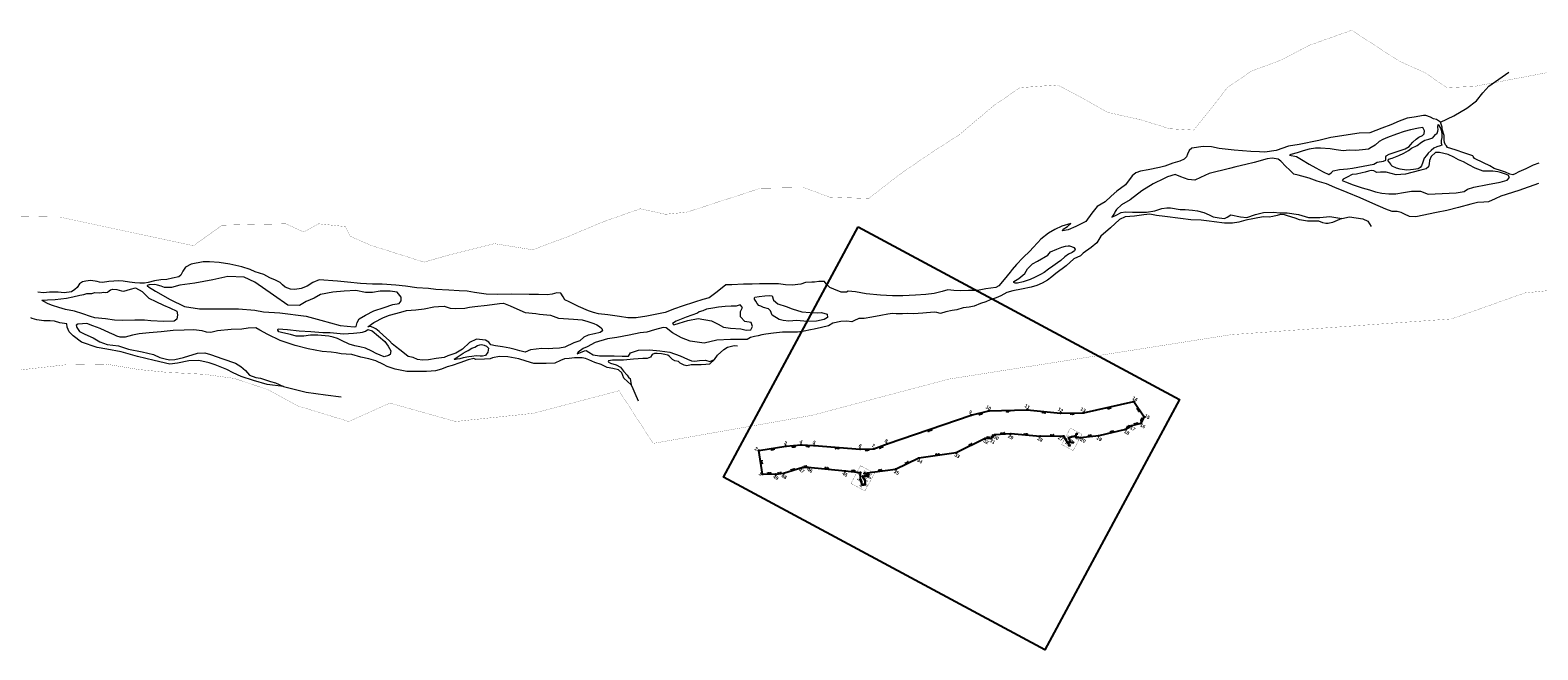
# Model space of a CAD drawing. Header units: metres. Extents: x 347609 to 404409, y 8547781 to 8605413.
# Tile 2 of 37: x 352336 to 354540, y 8548132 to 8549038. Entities that reach past the tile are written whole.
import ezdxf
from ezdxf.enums import TextEntityAlignment as Align

# ---------------------------------------------------------------- set-up
doc = ezdxf.new("R2010")
doc.units = ezdxf.units.M
doc.linetypes.add('HIDDEN', pattern=[0.375, 0.25, -0.125])
doc.layers.add('01. RIO', color=7, linetype='Continuous', lineweight=5, true_color=0x2776bb)
doc.layers.add('02. FAJA MARGINAL', color=5, linetype='Continuous', lineweight=0)
for name, color, linetype in [('DISTANCIA', 7, 'Continuous'), ('T-TEXTO COORD', 7, 'Continuous'), ('VERTICES', 244, 'Continuous'), ('VISTAS', 6, 'Continuous')]:
    doc.layers.add(name, color=color, linetype=linetype)
doc.layers.add('LIMITES CONSTRUCTIVO 2', color=40, linetype='Continuous', true_color=0xffbf00)
doc.layers.add('LIMITES CONTRUCTIVO', color=40, linetype='Continuous', true_color=0xffbf00)
doc.styles.add('ROMANS', font='romans.shx')
doc.styles.add('VERTICES', font='sanssb__.ttf')

# ---------------------------------------------------------------- blocks, each defined once
blk = doc.blocks.new('REIORORI')
at = {"layer": '01. RIO', "color": 152, "lineweight": 15, "true_color": 0x2776bb, "flags": 128}
for points in [[(354541.4, 8548843.7), (354533.1, 8548840.6), (354522.4, 8548835.3), (354512.1, 8548830.9), (354506.7, 8548828.3), (354503.6, 8548826.7), (354499.1, 8548827.4), (354492.6, 8548830.4), (354486.9, 8548832.5), (354476.1, 8548835.9), (354469.7, 8548839.6), (354460.5, 8548844.4), (354447.4, 8548850.4), (354445.3, 8548853.4), (354444.8, 8548854.3), (354442.1, 8548855.4), (354433.3, 8548858.2), (354419.3, 8548863.2), (354408.1, 8548866.7), (354406.3, 8548868.8), (354404.9, 8548870.6), (354403.5, 8548874), (354403.3, 8548877.3), (354402.9, 8548884.1), (354400.4, 8548893.5), (354400, 8548896.5), (354397.7, 8548903.5), (354391.8, 8548907.4), (354387.4, 8548908.6), (354382.9, 8548911.1), (354376.3, 8548913.3), (354373, 8548913.4), (354359.1, 8548911), (354348.8, 8548909.6), (354337.4, 8548905.1), (354325.2, 8548899.9), (354312.1, 8548894.6), (354294.5, 8548888.2), (354278.9, 8548887.4), (354237.4, 8548881.3), (354220, 8548876.7), (354191, 8548871), (354175.4, 8548868.4), (354157.4, 8548862), (354140.9, 8548859.8), (354133.3, 8548860), (354120.5, 8548860.6), (354095.9, 8548862.6), (354074.3, 8548865.3), (354062.8, 8548867.4), (354050.7, 8548868.2), (354034.2, 8548865.8), (354030.5, 8548862.3), (354028.1, 8548856.8), (354026.5, 8548852.9), (354023.2, 8548849.5), (354016.9, 8548846.4), (354006.5, 8548843.7), (353994.6, 8548839.5), (353987.1, 8548837.3), (353970.6, 8548833.8), (353959.1, 8548831.8), (353952.6, 8548829.4), (353946.9, 8548825), (353937.3, 8548812), (353924.5, 8548802.6), (353916.5, 8548795.4), (353907.7, 8548787.1), (353896, 8548780.3), (353888.2, 8548770.4), (353879.1, 8548758.5), (353864.8, 8548751.2), (353853.6, 8548746.3), (353845.1, 8548744.7), (353846.2, 8548747), (353852.6, 8548750.9), (353857.3, 8548755.6)], [(354397.7, 8548903.5), (354417.1, 8548913), (354436.3, 8548924.3), (354450.4, 8548935), (354459.8, 8548946.3), (354468.3, 8548956.1), (354497.8, 8548976.8)], [(354541, 8548813.9), (354512, 8548803.7), (354485.9, 8548795.2), (354477.6, 8548791.5), (354467.7, 8548787), (354460.9, 8548786.5), (354451.7, 8548786.3), (354442, 8548783.9), (354423.8, 8548778.9), (354407.2, 8548774.5), (354391.9, 8548771.4), (354361.9, 8548765.4), (354352.2, 8548765.6), (354345.3, 8548769.1), (354340.3, 8548771.6), (354334.6, 8548773.1), (354327.3, 8548773.1), (354317.8, 8548776.4), (354299, 8548784.9), (354280.4, 8548793.1), (354261.3, 8548800.8), (354243.5, 8548807.9), (354230.9, 8548813.3), (354217.3, 8548817.6), (354205.7, 8548821.7), (354189.9, 8548825.9), (354183.5, 8548827.7), (354177.1, 8548833.9), (354171.5, 8548838.9), (354164.4, 8548846.4), (354160.5, 8548849.3), (354151.6, 8548850.9), (354144.6, 8548849.9), (354125.2, 8548844.5), (354113.4, 8548841.8), (354098.5, 8548838.5), (354089.5, 8548835.8), (354059.8, 8548828.6), (354046.7, 8548822.5), (354038.6, 8548818.6), (354028.7, 8548819.6), (354018.3, 8548823.6), (354009.8, 8548826.9), (353998.9, 8548823.6), (353994, 8548821.4), (353977.8, 8548813.5), (353961.2, 8548803), (353944, 8548790), (353931.6, 8548782.6), (353924, 8548776), (353922.2, 8548772.9), (353921.3, 8548770.6), (353917.2, 8548764.9), (353923.8, 8548767.7), (353931, 8548771.5), (353937.1, 8548772.7), (353947.7, 8548772.1), (353967.8, 8548772.1), (353980.4, 8548774), (353990.4, 8548777.3), (353997.7, 8548778.2), (354003.3, 8548778.3), (354017.2, 8548776), (354024.6, 8548775.7), (354035.1, 8548775), (354042.4, 8548773.8), (354051.9, 8548771.5), (354059.7, 8548767.9), (354065.5, 8548765), (354074.3, 8548763.9), (354082.1, 8548762.6), (354086.1, 8548764.6), (354091.5, 8548767.9), (354105.5, 8548765.2), (354114.6, 8548764.1), (354127.4, 8548768.7), (354139, 8548771.5), (354153.7, 8548772.2), (354163.1, 8548771.1), (354173.5, 8548771.1), (354190, 8548768.5), (354204.8, 8548764.1), (354221.3, 8548764.4), (354235.9, 8548765.9), (354253.3, 8548762.8), (354264.8, 8548765.4), (354284.2, 8548762.2), (354291.4, 8548758.7), (354296.2, 8548751.3)], [(354253.3, 8548762.8), (354240, 8548756.9), (354233.4, 8548755.7), (354230.1, 8548755.4), (354225.7, 8548756.5), (354219.8, 8548758.7), (354211.5, 8548759.1), (354203.2, 8548759.1), (354191.7, 8548760.9), (354185.2, 8548763.4), (354174.1, 8548766.7), (354169.5, 8548768.2), (354164, 8548768.4), (354159.1, 8548767.1), (354152.8, 8548765.6), (354147.1, 8548764.7), (354139, 8548765.3), (354130.9, 8548764), (354123.4, 8548762.4), (354113.3, 8548760.5), (354103, 8548757.2), (354093.8, 8548756.2), (354082.2, 8548755.9), (354067, 8548757.9), (354059.8, 8548759), (354048.1, 8548760.5), (354032.7, 8548760.6), (354017.6, 8548762.8), (353994.8, 8548765.8), (353982.7, 8548767.2), (353973, 8548768.9), (353963.9, 8548767.9), (353950.3, 8548766.1), (353936.7, 8548765.2), (353928.3, 8548761.5), (353915.4, 8548749.1), (353901.1, 8548737), (353895.6, 8548727.4), (353887, 8548720.5), (353875.6, 8548712.1), (353871.3, 8548708.3), (353862, 8548704), (353850.5, 8548693.4), (353835.4, 8548682.6), (353829.6, 8548677.7), (353823.3, 8548672.5), (353815.3, 8548668.1), (353807.9, 8548664.9), (353799.4, 8548662.4), (353785.5, 8548659.4), (353772.5, 8548657.2), (353764.1, 8548654.4), (353754.9, 8548649.8), (353748.2, 8548646.7), (353739.3, 8548643.8), (353733.3, 8548641), (353725.6, 8548638.3), (353716.2, 8548634.7), (353708.8, 8548633), (353700.2, 8548632.3), (353691, 8548629.4), (353683.8, 8548628.2), (353674.8, 8548626.5), (353667.1, 8548624), (353661.6, 8548625.3), (353657.6, 8548625.8), (353641.2, 8548624.2), (353627.6, 8548623.6), (353619, 8548623.9), (353611.5, 8548623.5), (353606.5, 8548623.2), (353602, 8548623.6), (353596.7, 8548623.8), (353589.8, 8548622.9), (353579.9, 8548621), (353566.6, 8548618.6), (353555.4, 8548616.7), (353547.5, 8548616.7), (353540.2, 8548613.2), (353537.3, 8548611.9), (353529.9, 8548612.8), (353521.2, 8548612.2), (353509.6, 8548609.9), (353503, 8548605.8), (353493, 8548603.5), (353482.3, 8548600.8), (353476.8, 8548599.9), (353467.6, 8548597.9), (353457.9, 8548596.8), (353451.9, 8548596.8), (353443.6, 8548596.5), (353436, 8548596.5), (353422.7, 8548595.3), (353411.6, 8548593.9), (353405.6, 8548592.5), (353400.4, 8548591.4), (353394.9, 8548590.3), (353389, 8548588.9), (353384.4, 8548586.1), (353376.6, 8548585.9), (353359.8, 8548585.7), (353339.9, 8548585), (353321.4, 8548580.7), (353301.1, 8548583.6), (353288.3, 8548588.5), (353275.2, 8548595.6), (353265.9, 8548602.8), (353261.4, 8548603.6), (353249.1, 8548599.9), (353237.6, 8548596.7), (353228.1, 8548595.5), (353212, 8548592.2), (353193.7, 8548588.7), (353180, 8548586.7), (353162.2, 8548581.3), (353150.5, 8548575.3), (353144.4, 8548572.7), (353137.3, 8548567.4), (353135.8, 8548565.1), (353138.4, 8548566), (353146.6, 8548569.5), (353148.9, 8548569.7), (353152.7, 8548567.3), (353159.1, 8548563.7), (353168.7, 8548562.2), (353178.5, 8548562), (353190, 8548561.8), (353201.7, 8548561.3), (353210.7, 8548561.5), (353214, 8548566.2), (353225.5, 8548570.4), (353241.5, 8548570.6), (353256.8, 8548569.2), (353271.5, 8548567.4), (353286.6, 8548562.1), (353297.2, 8548557.2), (353303, 8548554.9), (353307.6, 8548554.2), (353314.6, 8548555.1), (353323.4, 8548555.8), (353329.6, 8548553.5), (353336.8, 8548556.5), (353340.9, 8548563), (353350.3, 8548571.1), (353355.5, 8548574.6), (353365.4, 8548576.9), (353370.2, 8548576.6)], [(353857.3, 8548755.6), (353844.2, 8548751.7), (353834.2, 8548746.8), (353824.8, 8548741.3), (353813.7, 8548732.6), (353809.2, 8548727.7), (353802.1, 8548720.1), (353798.2, 8548715.3), (353787.4, 8548705.5), (353778.2, 8548695.3), (353771.7, 8548688.1), (353768.5, 8548684.5), (353759.9, 8548673.5), (353752.3, 8548664.5), (353747.8, 8548661.9), (353733.2, 8548659.9), (353720.8, 8548657.7), (353707.9, 8548657.6), (353696.6, 8548657.1), (353686.3, 8548657.7), (353677.8, 8548658.3), (353669.3, 8548655.9), (353657.6, 8548652.9), (353645.3, 8548651.8), (353630.2, 8548650.9), (353611.7, 8548649.7), (353596.8, 8548649.6), (353579.1, 8548650.7), (353558.4, 8548652.6), (353542.5, 8548655.5), (353532, 8548656.4), (353529.3, 8548655.2), (353521.8, 8548655.2), (353511, 8548659.3), (353505.3, 8548661.9), (353499.8, 8548667.1), (353497.5, 8548670.8), (353488.9, 8548670.7), (353482.6, 8548669.5), (353478.6, 8548669.9), (353469.4, 8548669.1), (353462.9, 8548666.8), (353449.9, 8548665.5), (353440.4, 8548666), (353430.3, 8548667.1), (353416.8, 8548667.5), (353402.5, 8548667.3), (353391.4, 8548667), (353378.8, 8548666.8), (353362.1, 8548665.9), (353353.2, 8548665.7), (353345.3, 8548659.4), (353338.4, 8548654), (353328.9, 8548647), (353319.6, 8548644.4), (353307.2, 8548640.6), (353289.4, 8548634.5), (353277.9, 8548630.8), (353264.3, 8548625.5), (353249.9, 8548622.3), (353237.6, 8548620.2), (353222.1, 8548617.8), (353209.8, 8548617.8), (353197.6, 8548619.5), (353180.5, 8548622), (353167.2, 8548623.6), (353159.7, 8548625.4), (353152.4, 8548627.8), (353137.9, 8548634.1), (353124.1, 8548640.9), (353117.7, 8548644), (353115.6, 8548648.4), (353111.9, 8548653.4), (353106, 8548654.2), (353099.3, 8548652.1), (353092, 8548651.3), (353079.5, 8548651.5), (353065.5, 8548651.5), (353040.4, 8548652), (353019.6, 8548651.6), (353002.6, 8548652.3), (352985.9, 8548654.6), (352975.2, 8548656.6), (352963.4, 8548657.2), (352948.4, 8548657.8), (352929.4, 8548658.8), (352918.4, 8548660.5), (352901.5, 8548661.4), (352885, 8548664.1), (352871, 8548665.2), (352850.7, 8548667), (352836.5, 8548666.9), (352819.1, 8548667.9), (352800.2, 8548669.7), (352785.6, 8548671.3), (352758.8, 8548673.1), (352749.6, 8548669.1), (352741.4, 8548663.9), (352732.2, 8548660.4), (352723.2, 8548658.9), (352716.7, 8548659.6), (352709.1, 8548662.3), (352705.3, 8548665.8), (352701.6, 8548669.1), (352695.1, 8548672.6), (352686.7, 8548676.1), (352677.7, 8548680.8), (352665, 8548684.8), (352657.7, 8548688), (352645.9, 8548692), (352628.2, 8548695.8), (352612.8, 8548698.5), (352598.6, 8548699.5), (352589.1, 8548699.3), (352571.7, 8548696), (352563.5, 8548691.5), (352559.5, 8548686), (352556.3, 8548680), (352553.5, 8548677.5), (352544.4, 8548675.6), (352536, 8548673.4), (352527.1, 8548673), (352518.2, 8548671.5), (352508.6, 8548669), (352503.4, 8548668.2), (352496.7, 8548668.3), (352489.3, 8548668.8), (352481.6, 8548669.9), (352472.4, 8548671.1), (352464.8, 8548671.8), (352458.4, 8548671.3), (352451.1, 8548670.6), (352441.8, 8548669.4), (352437.5, 8548669.6), (352434.4, 8548670.7), (352431.2, 8548671.4), (352424.3, 8548672.2), (352417.7, 8548671.2), (352413, 8548670), (352408.2, 8548667.4), (352404.8, 8548661.9), (352401.6, 8548658.8), (352396.5, 8548655.5), (352386, 8548654.1), (352377, 8548655.2), (352364.8, 8548655), (352355.7, 8548654), (352347.6, 8548655.3)], [(352706.7, 8548517), (352682.7, 8548519.9), (352662.6, 8548526), (352644.7, 8548531.6), (352633, 8548537.3), (352624, 8548542.2), (352606.8, 8548549), (352597.9, 8548551.6), (352582.8, 8548555), (352568, 8548554.5), (352551.8, 8548551.4), (352540.7, 8548549.6), (352517.8, 8548555.2), (352493.1, 8548560.9), (352469.2, 8548567.7), (352448.5, 8548571.7), (352434.2, 8548574.3), (352411.2, 8548581.8), (352399, 8548591.1), (352393.3, 8548597.2), (352390.4, 8548604.1), (352389.7, 8548608.9), (352379.8, 8548610.3), (352371.7, 8548612.7), (352365.7, 8548613.1), (352356.4, 8548613.1), (352346.3, 8548614.5), (352339.3, 8548616.4), (352337.1, 8548617.5)], [(353214.9, 8548519.6), (353204, 8548529.6), (353200.9, 8548537.2), (353196.1, 8548541.5), (353188, 8548543.3), (353179.6, 8548545), (353171, 8548549.3), (353161.9, 8548552.4), (353153.1, 8548556.1), (353148.1, 8548558.2), (353143.2, 8548559.1), (353137.7, 8548559.1), (353132, 8548559), (353124.1, 8548558.2), (353117.5, 8548557.4), (353111.4, 8548555.1), (353103.2, 8548551.4), (353090.5, 8548550.9), (353072.3, 8548551), (353061.4, 8548554.1), (353050.7, 8548557.4), (353034.3, 8548560.8), (353022.1, 8548561.2), (353011.9, 8548559.3), (353008.8, 8548557.4), (353000.6, 8548557), (352987.6, 8548556.7), (352984.7, 8548558.3), (352976.5, 8548556.2), (352964.1, 8548551.9), (352952.9, 8548548), (352945.7, 8548546.1), (352937.3, 8548542.6), (352928.8, 8548540.2), (352922.5, 8548539.8), (352915.5, 8548539.1), (352903, 8548539.2), (352886.7, 8548539.3), (352869.7, 8548542.4), (352858.3, 8548546.2), (352852.9, 8548549.4), (352841.4, 8548554.6), (352831.3, 8548557.6), (352819.8, 8548560.3), (352806.5, 8548563.8), (352798, 8548564.6), (352790.8, 8548564.7), (352783.6, 8548566.5), (352776.5, 8548567.4), (352763.1, 8548568.3), (352742.8, 8548572.1), (352723.8, 8548577.2), (352701.8, 8548584.4), (352683.9, 8548593.2), (352671.8, 8548599.7), (352666.2, 8548602.8), (352654.8, 8548602.5), (352645.5, 8548601.2), (352630.1, 8548600.5), (352609.9, 8548598.5), (352600.6, 8548596.3), (352593.9, 8548596.5), (352587.9, 8548598.7), (352574.9, 8548599.8), (352561.4, 8548599.4), (352545.3, 8548598.9), (352528, 8548597), (352510.3, 8548595.6), (352495.6, 8548594), (352486.1, 8548592.3), (352475.1, 8548589.4), (352467.8, 8548589.2), (352463.2, 8548590.7), (352459, 8548592.9), (352452.4, 8548595.4), (352438.4, 8548602.2), (352427.7, 8548605.8), (352418.9, 8548609.1), (352412.8, 8548608.9), (352406, 8548608.5), (352403.7, 8548606.9), (352404.6, 8548603.4), (352408.2, 8548597.4), (352416, 8548593.6), (352428.4, 8548588.3), (352438, 8548582.5), (352449, 8548578.7), (352465.5, 8548576.7), (352479.9, 8548571.8), (352500.1, 8548567.8), (352516.7, 8548563.9), (352526, 8548559.8), (352533.6, 8548557.8), (352540.1, 8548556.1), (352548, 8548556.7), (352560.5, 8548559.6), (352580.9, 8548565.8), (352591.4, 8548566.5), (352599.8, 8548564.1), (352617.8, 8548557.4), (352636.4, 8548551.2), (352644, 8548546.3), (352651.3, 8548540.8), (352656.8, 8548533.8), (352666.2, 8548530.3), (352673.1, 8548529.4), (352687.6, 8548524.4), (352695, 8548522.6), (352700.5, 8548519.9), (352706.7, 8548517)], [(353336.8, 8548556.5), (353329.3, 8548550), (353323.9, 8548549.4), (353317.1, 8548549), (353309.6, 8548548.9), (353302.4, 8548548.7), (353296.1, 8548547.6), (353292, 8548548.4), (353286.4, 8548551.5), (353283.8, 8548553.6), (353278.6, 8548554.7), (353275.1, 8548556.9), (353270.9, 8548561), (353268.5, 8548562.9), (353263.9, 8548564), (353258.9, 8548564.9), (353252.8, 8548565.4), (353249.1, 8548565.4), (353245.7, 8548563.9), (353243, 8548560.2), (353238.2, 8548558.2), (353231.9, 8548557.9), (353218.1, 8548557), (353203.5, 8548555.5), (353194.8, 8548555.9), (353187.6, 8548555.8), (353181.7, 8548554.6), (353181.1, 8548553.4), (353184.8, 8548551.5), (353193, 8548548.7), (353199.4, 8548545.6), (353203.7, 8548539.4), (353208.8, 8548533.6), (353211.5, 8548530.1), (353213.4, 8548528.7), (353214.9, 8548519.6)], [(352706.7, 8548517), (352724, 8548512.7), (352739.7, 8548508.9), (352768, 8548505.1), (352791.1, 8548502)], [(353214.9, 8548519.6), (353217, 8548514.3), (353220.1, 8548507.5), (353224.8, 8548496.1)]]:
    blk.add_lwpolyline(points, dxfattribs=at)
for points in [[(354394.4, 8548900), (354397.5, 8548894.9), (354399.2, 8548890.5), (354399.7, 8548885.7), (354399.7, 8548881.1), (354398.6, 8548876.8), (354398.9, 8548873), (354399.5, 8548870), (354397.2, 8548869.1), (354392.4, 8548867.5), (354387.8, 8548865.5), (354384.2, 8548862.3), (354379.7, 8548858.3), (354377.1, 8548855), (354374, 8548851.1), (354371.8, 8548845.2), (354370.2, 8548839.9), (354367.8, 8548837.3), (354365.2, 8548835.4), (354358.4, 8548834.3), (354354, 8548834), (354348.2, 8548833.5), (354338.7, 8548834.8), (354333.6, 8548836.4), (354326.9, 8548839.5), (354325.7, 8548840.7), (354325, 8548842.2), (354323.6, 8548844.2), (354321.2, 8548847.2), (354321.9, 8548849.3), (354327.3, 8548851.2), (354336.7, 8548855.1), (354344, 8548858.5), (354350.8, 8548862.4), (354355.4, 8548865.8), (354363.8, 8548869.6), (354370.1, 8548874.5), (354374.6, 8548877.2), (354380.7, 8548878.9), (354386.6, 8548880.6), (354388.2, 8548882.7), (354390.4, 8548885.4), (354392.8, 8548887.6), (354394, 8548890.3), (354394.1, 8548893.1), (354393.9, 8548895.8), (354393.8, 8548897.6), (354394.2, 8548899.9)], [(354177, 8548855.2), (354187.1, 8548853.3), (354194.7, 8548848.9), (354205.8, 8548842.3), (354215.4, 8548836.7), (354226.2, 8548830.9), (354234.4, 8548827.1), (354237.7, 8548829.3), (354240.7, 8548832.6), (354250.1, 8548834.2), (354261.9, 8548835.2), (354269.2, 8548836.6), (354292.7, 8548840.7), (354300.3, 8548842.3), (354305.4, 8548845.1), (354314.2, 8548846.7), (354317.9, 8548848.1), (354317.9, 8548850.3), (354317.6, 8548852.7), (354318.2, 8548854.4), (354322.8, 8548857), (354335.9, 8548861.4), (354346.2, 8548864.8), (354352.1, 8548867.8), (354354, 8548870.4), (354357.3, 8548874.2), (354362, 8548879), (354366.3, 8548881.5), (354371.2, 8548884.2), (354373.7, 8548886.7), (354374.4, 8548890.7), (354372, 8548895.6), (354365.4, 8548894.9), (354354, 8548892.2), (354344.8, 8548889.9), (354333.6, 8548886.1), (354320.1, 8548881), (354313.2, 8548878.3), (354308.3, 8548875.5), (354302.3, 8548870.1), (354296.6, 8548866.5), (354292.3, 8548864.3), (354283.6, 8548863), (354274.1, 8548862.1), (354264, 8548862.7), (354255.6, 8548861.6), (354245.2, 8548863), (354236.3, 8548864.4), (354222.5, 8548865.4), (354215, 8548865.8), (354205.8, 8548864.1), (354196.8, 8548861.7), (354188.1, 8548858.7), (354179.2, 8548856.4)], [(354275, 8548827.7), (354268.4, 8548826.9), (354261.2, 8548823), (354255.7, 8548820.2), (354254.2, 8548818.1), (354258.8, 8548816.4), (354270.2, 8548812.1), (354283.1, 8548807.7), (354294, 8548804.6), (354302.6, 8548801.9), (354311.9, 8548799.8), (354322, 8548798.6), (354332.4, 8548798.7), (354343.8, 8548800.9), (354355.1, 8548802.5), (354368.7, 8548802.7), (354379.9, 8548798.3), (354400.3, 8548799.1), (354420.8, 8548800.5), (354432.4, 8548802.4), (354437.3, 8548805.5), (354446.5, 8548808.7), (354466.6, 8548812.4), (354484.9, 8548816.1), (354495.2, 8548818.9), (354498.8, 8548822.7), (354496.7, 8548826.3), (354491.2, 8548827.9), (354485.4, 8548829.8), (354481.5, 8548831.2), (354474.4, 8548831.8), (354459.9, 8548831.8), (354448.2, 8548836.5), (354439.2, 8548841.4), (354431.3, 8548845.7), (354423.8, 8548848.4), (354417.1, 8548852.6), (354409.1, 8548856.1), (354396.3, 8548859.5), (354390.5, 8548859.2), (354383.9, 8548853.6), (354381.8, 8548847.7), (354381, 8548842.7), (354380.1, 8548838.3), (354376.8, 8548835.6), (354368.8, 8548833.6), (354355.8, 8548830.2), (354346.4, 8548827.4), (354332.7, 8548826.6), (354325.8, 8548828.8), (354318.1, 8548830.4), (354310.2, 8548830.4), (354304.7, 8548830.1), (354300.3, 8548832.3), (354296.6, 8548832.9), (354292.4, 8548831.8), (354287.8, 8548830.4), (354283.4, 8548829.3)], [(353855.4, 8548722.7), (353858.5, 8548722), (353861.8, 8548720.2), (353863.5, 8548718), (353863, 8548715.6), (353859.3, 8548713), (353854, 8548710.7), (353848.6, 8548706.6), (353842.7, 8548701.4), (353837.7, 8548697.8), (353831.1, 8548692.9), (353824.9, 8548688.9), (353818.3, 8548683.7), (353813.1, 8548681.1), (353805.2, 8548677), (353798.1, 8548673.7), (353787.5, 8548670), (353779.3, 8548668.3), (353775.9, 8548668.3), (353774, 8548669), (353774.3, 8548670.7), (353781.2, 8548674.9), (353790.1, 8548682.3), (353794.1, 8548689.1), (353801.2, 8548696.5), (353808.9, 8548700.5), (353824, 8548709.4), (353827.6, 8548714), (353836.8, 8548718), (353844.1, 8548720.7), (353849.6, 8548722.1), (353853.3, 8548722.6)], [(352509.5, 8548663), (352519.6, 8548656.7), (352540.8, 8548644.4), (352562, 8548634.2), (352583.9, 8548630.8), (352603.3, 8548630.6), (352640.8, 8548630.6), (352664.6, 8548629), (352677.4, 8548626.4), (352701, 8548624.8), (352739.6, 8548620.1), (352761.4, 8548614.3), (352789.3, 8548606.4), (352809.7, 8548604.2), (352812.9, 8548605), (352814.5, 8548610.8), (352817.2, 8548615.9), (352826.3, 8548621.7), (352838.4, 8548627.8), (352853.7, 8548632.6), (352866.2, 8548637.1), (352875.5, 8548638.7), (352878.4, 8548642.5), (352878.8, 8548648), (352872.5, 8548654.9), (352862.4, 8548656.5), (352847.8, 8548656.5), (352836.5, 8548654.5), (352826.4, 8548654.5), (352812.1, 8548657.7), (352795.1, 8548656.7), (352778.7, 8548654.9), (352760.5, 8548651.8), (352751.2, 8548646.2), (352739.9, 8548641.3), (352730.1, 8548635.5), (352712.9, 8548636.2), (352692.2, 8548650.8), (352664.5, 8548669.6), (352648.9, 8548677.2), (352625.3, 8548678.2), (352603.3, 8548673.1), (352576.9, 8548668.3), (352555.2, 8548665.1), (352543.1, 8548661.9), (352532.9, 8548661.7), (352527.9, 8548663.7), (352522.5, 8548665.5), (352518.6, 8548666.5), (352510.4, 8548665.8), (352507.2, 8548664.9), (352507.3, 8548663.7), (352508.6, 8548663.4)], [(352353.4, 8548643.6), (352361.5, 8548643.7), (352373.1, 8548644.2), (352389.3, 8548646.3), (352398.8, 8548648.3), (352408.8, 8548650.8), (352414.6, 8548651.6), (352419.1, 8548653.2), (352426.5, 8548653.3), (352430.6, 8548654.6), (352437.6, 8548654.3), (352441.2, 8548654.8), (352443.6, 8548655), (352445.9, 8548654.8), (352449.2, 8548655.2), (352451.9, 8548656.9), (352453.5, 8548658.3), (352457.3, 8548659.4), (352463, 8548659), (352469.7, 8548656.8), (352473.3, 8548656.4), (352483.1, 8548659.7), (352490.2, 8548661.6), (352499.8, 8548656.1), (352510, 8548646.5), (352519.9, 8548641.3), (352531.3, 8548636.1), (352540.5, 8548632), (352550.7, 8548627.2), (352551.9, 8548622), (352550.5, 8548615.8), (352546.7, 8548612.6), (352531.7, 8548612.2), (352512.9, 8548613.1), (352503.4, 8548614), (352489.5, 8548614.4), (352471.8, 8548613.8), (352459.5, 8548614.3), (352446.5, 8548616.3), (352430.9, 8548617.7), (352424.7, 8548619.5), (352413.2, 8548623.6), (352401.3, 8548627.2), (352388.2, 8548629.9), (352378, 8548632.8), (352369.2, 8548635.4), (352362.6, 8548638.2), (352356.1, 8548641.3), (352353.8, 8548643)], [(352830, 8548604.6), (352838.5, 8548610.7), (352852.6, 8548618.2), (352861.7, 8548621.3), (352878.1, 8548626), (352886.3, 8548628.1), (352899.9, 8548629.4), (352912.1, 8548630.9), (352926.1, 8548633.8), (352933.3, 8548634.3), (352941.4, 8548634.5), (352950.3, 8548631.9), (352958.3, 8548631.3), (352971.6, 8548631.7), (352978.4, 8548633), (352986.3, 8548634.3), (353004.5, 8548636), (353022.4, 8548638.7), (353028.1, 8548638.9), (353037.7, 8548635.3), (353047.8, 8548630.6), (353059.7, 8548625.6), (353075.2, 8548623.7), (353080.7, 8548623), (353096.9, 8548621.3), (353108.5, 8548617.1), (353130.5, 8548615.8), (353143, 8548614.6), (353151.5, 8548612.2), (353160, 8548609.5), (353164.6, 8548607.5), (353168.4, 8548605), (353172, 8548602.1), (353172.7, 8548598.4), (353169.5, 8548596.3), (353161.3, 8548594.4), (353151.7, 8548592.1), (353145.6, 8548589.3), (353139.9, 8548584), (353130.8, 8548580.8), (353117.6, 8548574.7), (353109.8, 8548573.4), (353100.3, 8548572.8), (353093.7, 8548572.4), (353084, 8548572.9), (353067.5, 8548570.9), (353059.9, 8548567.5), (353051.8, 8548569.3), (353045.3, 8548571.4), (353037.2, 8548573.3), (353026.9, 8548575.2), (353016.7, 8548576.5), (353009.7, 8548578.2), (353006.9, 8548581.8), (353001.9, 8548584.9), (352988.7, 8548586.2), (352978.6, 8548581.3), (352968.4, 8548572), (352958.7, 8548565.9), (352946.9, 8548562.1), (352941.2, 8548559.8), (352929.7, 8548558.1), (352918.7, 8548556.2), (352909.6, 8548555.9), (352902.6, 8548556.6), (352895.9, 8548559.6), (352888.7, 8548561.2), (352883.6, 8548565.5), (352876.4, 8548570.6), (352870.5, 8548575.9), (352865.4, 8548579.7), (352861.3, 8548583.9), (352852.5, 8548592.4), (352846.5, 8548597.7), (352841.7, 8548601.5), (352837.9, 8548603.6), (352833.7, 8548605), (352831.7, 8548604.8)], [(353311.5, 8548624.5), (353295, 8548618.4), (353280.4, 8548612.8), (353275.1, 8548609.1), (353277, 8548607.4), (353284.9, 8548609.8), (353297.8, 8548613.6), (353312.5, 8548616.4), (353332, 8548613), (353341.8, 8548608.1), (353349.9, 8548603.8), (353359.8, 8548602.7), (353375.2, 8548601.7), (353382.9, 8548599.3), (353389.9, 8548599.9), (353392.3, 8548604.7), (353390, 8548610.8), (353380.7, 8548612.1), (353374.6, 8548618.8), (353374.8, 8548626.9), (353377.3, 8548632.7), (353373.9, 8548636.5), (353368.3, 8548634.8), (353360.9, 8548634.4), (353352.3, 8548634), (353342.2, 8548633.3), (353333.9, 8548631.8), (353325.1, 8548630.3), (353319.6, 8548628), (353314.4, 8548626.1)], [(353395.5, 8548647.7), (353402.1, 8548648.8), (353410.1, 8548649.9), (353417.2, 8548650.3), (353420.7, 8548649.8), (353422.7, 8548643.2), (353429.3, 8548637.8), (353441.3, 8548633.9), (353450.1, 8548630.7), (353464.1, 8548626.5), (353476.4, 8548625.2), (353487.7, 8548625.1), (353492.8, 8548625.4), (353501.2, 8548623), (353501.9, 8548618.2), (353497, 8548614.9), (353485.5, 8548612.5), (353472.1, 8548612), (353457.1, 8548613.6), (353445, 8548612.5), (353437.1, 8548613.7), (353431.2, 8548615.3), (353421.1, 8548621.7), (353418.4, 8548627.9), (353415.6, 8548630.6), (353408.4, 8548632.7), (353404.3, 8548634.4), (353401.6, 8548635.7), (353399.1, 8548638.4), (353397.2, 8548642), (353395.2, 8548645.1), (353395.2, 8548646.7)], [(352698.8, 8548601.6), (352712.6, 8548600.7), (352729.6, 8548598.8), (352746.6, 8548597.8), (352764.1, 8548596.2), (352775, 8548595.9), (352794.5, 8548594.4), (352808.7, 8548595.1), (352818.6, 8548595.9), (352821.9, 8548596.5), (352826.4, 8548598.3), (352829.9, 8548600.6), (352836.3, 8548598.4), (352845.4, 8548591), (352854.5, 8548582.9), (352859.7, 8548576.3), (352863.5, 8548569.2), (352862.7, 8548564.2), (352860.3, 8548562.5), (352853.8, 8548560.8), (352842.2, 8548565.3), (352835.5, 8548569), (352826.3, 8548573.1), (352818.2, 8548575.4), (352810.9, 8548576.8), (352802.8, 8548579.2), (352791.5, 8548584.5), (352785.3, 8548587.5), (352779.4, 8548589.1), (352772.8, 8548590.8), (352756.9, 8548592.2), (352745.9, 8548592.1), (352736.4, 8548591), (352725, 8548591), (352716.8, 8548593.4), (352705.4, 8548595.6), (352699.8, 8548597.2), (352698.5, 8548599.7), (352698.5, 8548600.6)], [(352956.2, 8548557.3), (352958.3, 8548558.6), (352960.4, 8548560), (352963.4, 8548562.2), (352966.4, 8548563.9), (352969.4, 8548565.8), (352972.8, 8548567.9), (352976.7, 8548569.8), (352982, 8548573), (352986.1, 8548574.9), (352990.1, 8548577), (352993.4, 8548577.9), (352995.8, 8548578.4), (353000, 8548577.7), (353003.1, 8548576.3), (353004.6, 8548574.6), (353006.2, 8548573), (353005.5, 8548567.4), (353002, 8548562.4), (352997.6, 8548561.4), (352993.9, 8548561.5), (352988.3, 8548561.9), (352981.7, 8548561.2), (352977.3, 8548560.7), (352969.2, 8548559.1), (352964.3, 8548557.5), (352960.4, 8548557), (352957.9, 8548556.6), (352957, 8548556.7), (352956.5, 8548556.9)]]:
    blk.add_lwpolyline(points, close=True, dxfattribs=at)

msp = doc.modelspace()

# ---------------------------------------------------------------- linework, layer by layer
at = {"layer": '02. FAJA MARGINAL', "color": 5, "true_color": 0x0000ff, "const_width": 0.23}
for points in [[(354564, 8548978), (354448, 8548956), (354407, 8548954), (354375, 8548976), (354337, 8548993), (354268, 8549038), (354206, 8549016), (354166, 8548995), (354121, 8548978), (354086, 8548954), (354066, 8548928), (354037, 8548892), (354002, 8548894), (353960, 8548907), (353911, 8548918), (353874, 8548939), (353838, 8548958), (353783, 8548954), (353745, 8548928), (353694, 8548885), (353649, 8548856), (353607, 8548827), (353562, 8548792), (353505, 8548794), (353467, 8548808), (353404, 8548807), (353296, 8548772), (353265, 8548769), (353228, 8548777), (353174, 8548758), (353124, 8548737), (353071, 8548717), (353015, 8548726), (352947, 8548709), (352912, 8548699), (352833, 8548724), (352804, 8548737), (352797, 8548751), (352758, 8548755), (352736, 8548743), (352710, 8548755), (352658, 8548754), (352617, 8548753), (352575, 8548723), (352379, 8548765), (352367, 8548765), (352258, 8548767)], [(354612, 8548663), (354521, 8548654), (354414, 8548616), (354092, 8548593), (353679, 8548528), (353479, 8548475), (353247, 8548434), (353197, 8548511), (353072, 8548478), (352958, 8548466), (352862, 8548493), (352802, 8548466), (352727, 8548489), (352685, 8548512), (352635, 8548529), (352591, 8548535), (352535, 8548538), (352495, 8548542), (352447, 8548550), (352389, 8548549), (352300, 8548539)]]:
    msp.add_lwpolyline(points, dxfattribs=at)
at = {"layer": 'DISTANCIA', "color": 0, "flags": 128}
for points in [[(353854.1, 8548435.4), (353854.1, 8548430.8), (353856.7, 8548430.8)], [(353855.5, 8548436.7), (353859.5, 8548435.1), (353861.8, 8548435.1)], [(353865, 8548443.9), (353865, 8548447.9), (353867.6, 8548447.9)]]:
    msp.add_lwpolyline(points, dxfattribs=at)
at = {"layer": 'LIMITES CONSTRUCTIVO 2', "ltscale": 30, "flags": 128}
msp.add_lwpolyline([(353406.7, 8548389), (353401.2, 8548423.6), (353441, 8548430.1), (353463.1, 8548431.9), (353482.1, 8548431), (353549.4, 8548425.8), (353569.4, 8548426.1), (353589.1, 8548433.3), (353711.9, 8548475.4), (353737.6, 8548481.7), (353793.6, 8548483.3), (353842.2, 8548478.4), (353875.8, 8548478.7), (353949.5, 8548495.2), (353964.6, 8548472.7), (353959.8, 8548463.3), (353946, 8548459.8), (353937.3, 8548454.2), (353898.1, 8548445.2), (353871.6, 8548442), (353865.6, 8548442.6), (353864.5, 8548445.2), (353854, 8548441.8), (353856.1, 8548437.7), (353855.1, 8548436.1), (353853.2, 8548434.7), (353846.8, 8548444.6), (353812.7, 8548444.3), (353769.6, 8548447.8), (353746.4, 8548446.6), (353741.1, 8548441.1), (353732.3, 8548441), (353689.9, 8548420.3), (353635.2, 8548412.5), (353601.3, 8548396), (353555.7, 8548390.1), (353561.3, 8548388.5), (353561.1, 8548385.4), (353553.4, 8548385.9), (353556.1, 8548380.5), (353556.3, 8548374), (353552.5, 8548373.7), (353549.8, 8548380.6), (353550.2, 8548391.2), (353527.7, 8548393.4), (353473, 8548398.9), (353465.7, 8548398.8), (353437.4, 8548389.8), (353426.1, 8548388.7)], close=True, dxfattribs=at)
at = {"layer": 'LIMITES CONTRUCTIVO', "ltscale": 30, "const_width": 0.25, "flags": 128}
msp.add_lwpolyline([(353406.7, 8548389), (353401.2, 8548423.6), (353441, 8548430.1), (353463.1, 8548431.9), (353482.1, 8548431), (353549.4, 8548425.8), (353569.4, 8548426.1), (353589.1, 8548433.3), (353711.9, 8548475.4), (353737.6, 8548481.7), (353793.6, 8548483.3), (353842.2, 8548478.4), (353875.8, 8548478.7), (353949.5, 8548495.2), (353964.6, 8548472.7), (353959.8, 8548463.3), (353946, 8548459.8), (353937.3, 8548454.2), (353898.1, 8548445.2), (353871.6, 8548442), (353865.6, 8548442.6), (353864.5, 8548445.2), (353854, 8548441.8), (353856.1, 8548437.7), (353855.1, 8548436.1), (353853.2, 8548434.7), (353846.8, 8548444.6), (353812.7, 8548444.3), (353769.6, 8548447.8), (353746.4, 8548446.6), (353741.1, 8548441.1), (353732.3, 8548441), (353689.9, 8548420.3), (353635.2, 8548412.5), (353601.3, 8548396), (353555.7, 8548390.1), (353561.3, 8548388.5), (353561.1, 8548385.4), (353553.4, 8548385.9), (353556.1, 8548380.5), (353556.3, 8548374), (353552.5, 8548373.7), (353549.8, 8548380.6), (353550.2, 8548391.2), (353527.7, 8548393.4), (353473, 8548398.9), (353465.7, 8548398.8), (353437.4, 8548389.8), (353426.1, 8548388.7)], close=True, dxfattribs=at)
at = {"layer": 'T-TEXTO COORD'}
msp.add_lwpolyline([(353546.4, 8548750.7), (354016, 8548498.2), (353819.3, 8548132.2), (353349.6, 8548384.7)], close=True, dxfattribs=at)
at = {"layer": 'VERTICES', "color": 0}
for centre, radius in [((353737.6, 8548481.7), 0.6), ((353793.6, 8548483.3), 0.6), ((353875.8, 8548478.7), 0.6), ((353949.5, 8548495.2), 0.6), ((353711.9, 8548475.4), 0.6), ((353842.2, 8548478.4), 0.6), ((353946, 8548459.8), 0.6), ((353959.8, 8548463.3), 0.6), ((353964.6, 8548472.7), 0.6), ((353732.3, 8548441), 0.6), ((353741.1, 8548441.1), 0.6), ((353746.4, 8548446.6), 0.6), ((353769.6, 8548447.8), 0.6), ((353812.7, 8548444.3), 0.6), ((353846.8, 8548444.6), 0.6), ((353853.2, 8548434.7), 0.3), ((353854, 8548441.8), 0.3), ((353855.1, 8548436.1), 0.3), ((353856.1, 8548437.7), 0.3), ((353864.5, 8548445.2), 0.3), ((353865.6, 8548442.6), 0.3), ((353871.6, 8548442), 0.6), ((353898.1, 8548445.2), 0.6), ((353937.3, 8548454.2), 0.6), ((353401.2, 8548423.6), 0.6), ((353441, 8548430.1), 0.6), ((353463.1, 8548431.9), 0.6), ((353482.1, 8548431), 0.6), ((353549.4, 8548425.8), 0.6), ((353569.4, 8548426.1), 0.6), ((353589.1, 8548433.3), 0.6), ((353635.2, 8548412.5), 0.6), ((353689.9, 8548420.3), 0.6), ((353465.7, 8548398.8), 0.6), ((353473, 8548398.9), 0.6), ((353527.7, 8548393.4), 0.6), ((353550.2, 8548391.2), 0.6), ((353601.3, 8548396), 0.6), ((353406.7, 8548389), 0.6), ((353426.1, 8548388.7), 0.6), ((353437.4, 8548389.8), 0.6), ((353549.8, 8548380.6), 0.6), ((353552.5, 8548373.7), 0.6), ((353553.4, 8548385.9), 0.6), ((353555.7, 8548390.1), 0.6), ((353556.1, 8548380.5), 0.6), ((353556.3, 8548374), 0.6), ((353561.1, 8548385.4), 0.6), ((353561.3, 8548388.5), 0.6)]:
    msp.add_circle(centre, radius, dxfattribs=at)
at = {"layer": 'VISTAS', "color": 6, "linetype": 'HIDDEN', "ltscale": 5, "true_color": 0xff00ff, "const_width": 0.3}
for points in [[(353844, 8548432.5), (353860.8, 8548423.5), (353873.6, 8548447.4), (353856.8, 8548456.4)], [(353536, 8548375.5), (353556.5, 8548364.5), (353570.5, 8548390.4), (353550, 8548401.4)]]:
    msp.add_lwpolyline(points, close=True, dxfattribs=at)

# ---------------------------------------------------------------- block references
msp.add_blockref('REIORORI', (0, 0))

# ---------------------------------------------------------------- texts
at = {"layer": 'DISTANCIA', "color": 0, "style": 'ROMANS'}
for s, height, rotation, p in [('56.07', 1.5, 1.6585, (353765.6, 8548480.7)), ('48.80', 1.5, 354.175, (353817.7, 8548479.1)), ('75.53', 1.5, 12.5837, (353913, 8548485.2)), ('27.06', 1.5, 303.8073, (353955.6, 8548482.9)), ('26.42', 1.5, 13.8279, (353725.2, 8548476.8)), ('33.63', 1.5, 0.6024, (353859, 8548476.8)), ('10.32', 1.5, 32.5606, (353940.7, 8548458.5)), ('14.24', 1.5, 14.1168, (353952.5, 8548463.2)), ('10.55', 1.5, 63.231, (353960.6, 8548468.8)), ('129.85', 1.5, 18.9175, (353651.1, 8548452.7)), ('8.77', 1.5, 0.6551, (353736.7, 8548442.8)), ('7.65', 1.5, 45.778, (353742.5, 8548445)), ('23.25', 1.5, 3.1082, (353757.9, 8548448.9)), ('43.17', 1.5, 355.3289, (353791.3, 8548447.8)), ('34.16', 1.5, 0.4795, (353829.7, 8548446.2)), ('11.77', 0.75, 302.7599, (353850.8, 8548439.9)), ('4.64', 0.75, 297.2354, (353855.9, 8548439.9)), ('11.01', 0.75, 17.705, (353858.5, 8548444.3)), ('6.04', 0.75, 354.1295, (353868.3, 8548443.1)), ('26.68', 1.5, 7.0076, (353884.7, 8548445.3)), ('40.21', 1.5, 12.9215, (353917.3, 8548451.4)), ('40.27', 1.5, 9.3416, (353421.4, 8548425.1)), ('22.20', 1.5, 4.7202, (353452.2, 8548429.3)), ('19.00', 1.5, 357.3244, (353472.5, 8548429.7)), ('67.53', 1.5, 355.52, (353515.6, 8548426.7)), ('20.05', 1.5, 1.0719, (353559.5, 8548424.2)), ('20.88', 1.5, 19.9713, (353579.9, 8548428.1)), ('55.23', 1.5, 8.0971, (353662.3, 8548418.1)), ('47.20', 1.5, 26.0276, (353710.4, 8548432.2)), ('34.97', 1.5, 279.0665, (353405.7, 8548406.6)), ('19.32', 1.5, 358.8761, (353416.4, 8548390.6)), ('11.36', 1.5, 5.6064, (353431.5, 8548391)), ('29.77', 1.5, 17.6173, (353451, 8548395.9)), ('7.26', 1.5, 1.3426, (353469.3, 8548400.6)), ('55.05', 1.5, 354.2088, (353500.5, 8548397.9)), ('22.59', 1.5, 354.5453, (353539.2, 8548394.1)), ('45.95', 1.5, 7.4023, (353578.3, 8548394.8)), ('37.75', 1.5, 25.8527, (353617.5, 8548405.8)), ('10.61', 0.75, 87.7468, (353549.2, 8548385.8)), ('7.40', 0.75, 291.4582, (353552, 8548378)), ('6.08', 0.75, 296.406, (353553.7, 8548383.1)), ('3.76', 0.75, 3.0761, (353554.4, 8548373.1)), ('7.74', 0.75, 356.2311, (353556.2, 8548386.5)), ('5.83', 0.75, 343.7053, (353557.6, 8548388.8)), ('6.53', 0.75, 271.8231, (353557, 8548376.5)), ('3.07', 0.75, 86.2311, (353560.1, 8548387.2))]:
    msp.add_text(s, height=height, rotation=rotation, dxfattribs=at).set_placement(p, align=Align.MIDDLE)
for s, p in [('1.89', (353860.6, 8548435.7)), ('2.82', (353866.3, 8548448.6)), ('2.37', (353855.6, 8548431.4))]:
    msp.add_text(s, height=0.75, dxfattribs=at).set_placement(p, align=Align.MIDDLE)
at = {"layer": 'VERTICES', "color": 0, "style": 'VERTICES'}
for s, height, p in [('14', 5, (353951.2, 8548499.3)), ('9', 5, (353710.6, 8548479.7)), ('10', 5, (353737, 8548486.1)), ('11', 5, (353793.8, 8548487.8)), ('12', 5, (353842.4, 8548482.9)), ('13', 5, (353875.3, 8548483.2)), ('17', 5, (353947.8, 8548455.7)), ('16', 5, (353962.6, 8548459.7)), ('15', 5, (353969.1, 8548473)), ('3', 5, (353440.4, 8548434.6)), ('4', 5, (353463, 8548436.4)), ('5', 5, (353482.4, 8548435.5)), ('8', 5, (353587.6, 8548437.5)), ('32', 5, (353733.4, 8548436.6)), ('31', 5, (353742.9, 8548436.9)), ('30', 5, (353748.3, 8548442.5)), ('29', 5, (353769.6, 8548443.3)), ('28', 5, (353812.5, 8548439.8)), ('27', 5, (353842.5, 8548441.3)), ('26', 2.5, (353850.8, 8548434.1)), ('23', 2.5, (353853.8, 8548444.1)), ('25', 2.5, (353856.8, 8548434)), ('24', 2.5, (353858.8, 8548438.3)), ('22', 2.5, (353863.2, 8548443.2)), ('21', 2.5, (353867.6, 8548440.4)), ('20', 5, (353875.3, 8548438.4)), ('19', 5, (353898.9, 8548440.8)), ('18', 5, (353939.1, 8548450.1)), ('2', 5, (353397.6, 8548426.2)), ('6', 5, (353549.5, 8548430.3)), ('7', 5, (353568.6, 8548430.6)), ('33', 5, (353691.2, 8548416)), ('1', 5, (353403.6, 8548389.6)), ('47', 5, (353464, 8548394.2)), ('46', 5, (353476, 8548394.8)), ('45', 5, (353527.3, 8548388.9)), ('44', 2.5, (353546.9, 8548389.8)), ('36', 2.5, (353556.4, 8548392.6)), ('35', 5, (353602.6, 8548391.7)), ('34', 5, (353636.6, 8548408.2)), ('49', 5, (353426.2, 8548384.2)), ('48', 5, (353438.3, 8548385.4)), ('43', 2.5, (353546.7, 8548381.1)), ('42', 2.5, (353550.5, 8548371.7)), ('39', 2.5, (353557.1, 8548383.4)), ('40', 2.5, (353558.5, 8548378.9)), ('41', 2.5, (353558.5, 8548372.8)), ('38', 2.5, (353563.4, 8548383.7)), ('37', 2.5, (353564.3, 8548388.2))]:
    msp.add_text(s, height=height, rotation=330, dxfattribs=at).set_placement(p, align=Align.MIDDLE)

doc.saveas('drawing.dxf')
